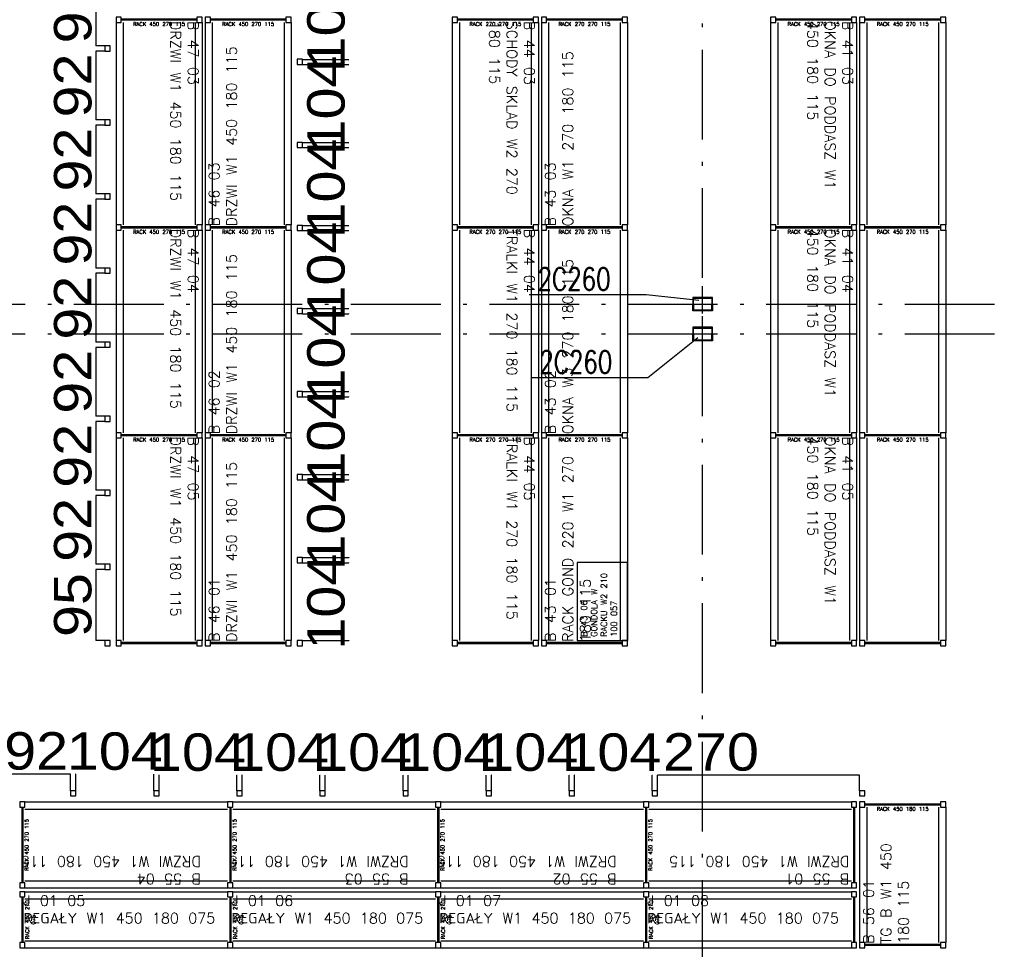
# Model space of a CAD drawing. Extents: x 153948 to 285449, y -89387 to -60195.
# Tile 40 of 100: x 255048 to 256363, y -81102 to -79859. Entities that reach past the tile are written whole.
import ezdxf

# ---------------------------------------------------------------- set-up
doc = ezdxf.new("R2010")
doc.units = 0
doc.header["$LTSCALE"] = 100
doc.header["$MEASUREMENT"] = 0
doc.header["$PDMODE"] = 1
doc.linetypes.add('ACAD_ISO10W100', pattern=[18.5, 12, -3, 0.5, -3])
doc.layers.get('0').update_dxf_attribs({"linetype": 'CONTINUOUS'})
doc.layers.get('DEFPOINTS').update_dxf_attribs({"linetype": 'CONTINUOUS'})
for name, color, linetype in [('1', 2, 'CONTINUOUS'), ('G DRZWI 220', 5, 'CONTINUOUS'), ('K-STA', 2, 'CONTINUOUS'), ('OSIE', 8, 'ACAD_ISO10W100'), ('R450', 1, 'CONTINUOUS'), ('RS Minimasa VBA', 7, 'CONTINUOUS'), ('RS REGAŁY', 7, 'CONTINUOUS'), ('TEXT', 11, 'CONTINUOUS')]:
    doc.layers.add(name, color=color, linetype=linetype)
doc.styles.add('arial', font='arial.ttf', dxfattribs={"width": 1.1})
doc.styles.get("Standard").update_dxf_attribs({"font": 'txt.shx'})
doc.styles.add('TXT3', font='SIMPLEX.SHX', dxfattribs={"width": 0.75, "height": 40})
doc.dimstyles.new('srodek', dxfattribs={"dimscale": 100, "dimtxt": 0.5, "dimasz": 0.002, "dimexe": 0, "dimexo": 0, "dimgap": 0.05, "dimtad": 1, "dimjust": 2, "dimrnd": 0.5, "dimzin": 12, "dimtxsty": 'arial', "dimblk": 'ARCHTICK', "dimcen": 0.002, "dimclrt": 7, "dimazin": 0, "dimtfac": 1, "dimtix": 1, "dimtofl": 0, "dimtmove": 2, "dimatfit": 3, "dimldrblk": 'DOT', "dimfxl": 1, "dimtolj": 1, "dimtzin": 0, "dimarcsym": 0})

# ---------------------------------------------------------------- blocks, each defined once
blk = doc.blocks.new('SC260X2')
at = {"layer": '1'}
for points in [[(-13, 9), (-13, 0), (-12.4, 0), (-12.1, 7, -0.401015), (-11.1, 7.9), (11.1, 7.9, -0.401015), (12.1, 7), (12.4, 0), (13, 0), (13, 9)], [(-13, -9), (-13, 0), (-12.4, 0), (-12.1, -7, 0.401015), (-11.1, -7.9), (11.1, -7.9, 0.401015), (12.1, -7), (12.4, 0), (13, 0), (13, -9)]]:
    blk.add_lwpolyline(points, format="xyb", close=True, dxfattribs=at)
blk = doc.blocks.new('_ARCHTICK')
at = {"color": 0, "linetype": 'ByBlock', "const_width": 0.15}
blk.add_lwpolyline([(-0.5, -0.5), (0.5, 0.5)], dxfattribs=at)
blk = doc.blocks.new('*D784')
at = {"layer": 'DEFPOINTS', "color": 0, "transparency": 16777216}
for p in [(255900.1, -80869.1), (255900.1, -80890.1), (256170.1, -80890.1)]:
    blk.add_point(p, dxfattribs=at)
at = {"layer": 'R450', "color": 0, "lineweight": -2, "transparency": 16777216}
for p, q in [((255900.1, -80890.1), (255900.1, -80869.1)), ((256170.1, -80869.1), (255900.1, -80869.1)), ((256170.1, -80890.1), (256170.1, -80869.1))]:
    blk.add_line(p, q, dxfattribs=at)
at = {"layer": 'R450', "color": 0, "lineweight": -2, "transparency": 16777216, "xscale": 0.2, "yscale": 0.2, "zscale": 0.2, "rotation": 180}
blk.add_blockref('_ARCHTICK', (255900.1, -80869.1), dxfattribs=at)
at = {"layer": 'R450', "color": 0, "lineweight": -2, "transparency": 16777216, "xscale": 0.2, "yscale": 0.2, "zscale": 0.2}
blk.add_blockref('_ARCHTICK', (256170.1, -80869.1), dxfattribs=at)
at = {"layer": 'R450', "color": 7, "transparency": 16777216, "insert": (255971.5, -80838.6), "char_height": 50, "attachment_point": 5, "style": 'arial'}
blk.add_mtext('\\A1;270', dxfattribs=at)
blk = doc.blocks.new('_Dot')
at = {"color": 0, "linetype": 'ByBlock', "lineweight": -2}
blk.add_line((-0.5, 0), (-1, 0), dxfattribs=at)
at = {"color": 0, "linetype": 'ByBlock', "const_width": 0.5}
blk.add_lwpolyline([(-0.25, 0, 1), (0.25, 0, 1)], format="xyb", close=True, dxfattribs=at)
blk = doc.blocks.new('*D785')
at = {"layer": 'DEFPOINTS', "color": 0, "transparency": 16777216}
for p in [(255893.1, -80869.4), (255789.1, -80890.1), (255893.1, -80890.1)]:
    blk.add_point(p, dxfattribs=at)
at = {"layer": 'R450', "color": 0, "lineweight": -2, "transparency": 16777216}
for p, q in [((255789.1, -80869.4), (255788.9, -80869.4)), ((255789.1, -80890.1), (255789.1, -80869.4)), ((255893.1, -80890.1), (255893.1, -80869.4)), ((255893.1, -80869.4), (255893.3, -80869.4))]:
    blk.add_line(p, q, dxfattribs=at)
at = {"layer": 'R450', "color": 0, "lineweight": -2, "transparency": 16777216, "xscale": 0.2, "yscale": 0.2, "zscale": 0.2}
blk.add_blockref('_ARCHTICK', (255789.1, -80869.4), dxfattribs=at)
at = {"layer": 'R450', "color": 0, "lineweight": -2, "transparency": 16777216, "xscale": 0.2, "yscale": 0.2, "zscale": 0.2, "rotation": 180}
blk.add_blockref('_ARCHTICK', (255893.1, -80869.4), dxfattribs=at)
at = {"layer": 'R450', "color": 7, "transparency": 16777216, "insert": (255841.1, -80838.9), "char_height": 50, "attachment_point": 5, "style": 'arial'}
blk.add_mtext('\\A1;104', dxfattribs=at)
blk = doc.blocks.new('*D786')
at = {"layer": 'DEFPOINTS', "color": 0, "transparency": 16777216}
for p in [(255678.1, -80869.4), (255678.1, -80890.1), (255782.1, -80890.1)]:
    blk.add_point(p, dxfattribs=at)
at = {"layer": 'R450', "color": 0, "lineweight": -2, "transparency": 16777216}
for p, q in [((255678.1, -80869.4), (255677.9, -80869.4)), ((255678.1, -80890.1), (255678.1, -80869.4)), ((255782.1, -80890.1), (255782.1, -80869.4)), ((255782.1, -80869.4), (255782.3, -80869.4))]:
    blk.add_line(p, q, dxfattribs=at)
at = {"layer": 'R450', "color": 0, "lineweight": -2, "transparency": 16777216, "xscale": 0.2, "yscale": 0.2, "zscale": 0.2}
blk.add_blockref('_ARCHTICK', (255678.1, -80869.4), dxfattribs=at)
at = {"layer": 'R450', "color": 0, "lineweight": -2, "transparency": 16777216, "xscale": 0.2, "yscale": 0.2, "zscale": 0.2, "rotation": 180}
blk.add_blockref('_ARCHTICK', (255782.1, -80869.4), dxfattribs=at)
at = {"layer": 'R450', "color": 7, "transparency": 16777216, "insert": (255730.1, -80838.9), "char_height": 50, "attachment_point": 5, "style": 'arial'}
blk.add_mtext('\\A1;104', dxfattribs=at)
blk = doc.blocks.new('*D787')
at = {"layer": 'DEFPOINTS', "color": 0, "transparency": 16777216}
for p in [(255567.1, -80869.4), (255567.1, -80890.1), (255671.1, -80890.1)]:
    blk.add_point(p, dxfattribs=at)
at = {"layer": 'R450', "color": 0, "lineweight": -2, "transparency": 16777216}
for p, q in [((255567.1, -80869.4), (255566.9, -80869.4)), ((255567.1, -80890.1), (255567.1, -80869.4)), ((255671.1, -80890.1), (255671.1, -80869.4)), ((255671.1, -80869.4), (255671.3, -80869.4))]:
    blk.add_line(p, q, dxfattribs=at)
at = {"layer": 'R450', "color": 0, "lineweight": -2, "transparency": 16777216, "xscale": 0.2, "yscale": 0.2, "zscale": 0.2}
blk.add_blockref('_ARCHTICK', (255567.1, -80869.4), dxfattribs=at)
at = {"layer": 'R450', "color": 0, "lineweight": -2, "transparency": 16777216, "xscale": 0.2, "yscale": 0.2, "zscale": 0.2, "rotation": 180}
blk.add_blockref('_ARCHTICK', (255671.1, -80869.4), dxfattribs=at)
at = {"layer": 'R450', "color": 7, "transparency": 16777216, "insert": (255619.1, -80838.9), "char_height": 50, "attachment_point": 5, "style": 'arial'}
blk.add_mtext('\\A1;104', dxfattribs=at)
blk = doc.blocks.new('*D788')
at = {"layer": 'DEFPOINTS', "color": 0, "transparency": 16777216}
for p in [(255456.1, -80869.4), (255456.1, -80890.1), (255560.1, -80890.1)]:
    blk.add_point(p, dxfattribs=at)
at = {"layer": 'R450', "color": 0, "lineweight": -2, "transparency": 16777216}
for p, q in [((255456.1, -80869.4), (255455.9, -80869.4)), ((255456.1, -80890.1), (255456.1, -80869.4)), ((255560.1, -80890.1), (255560.1, -80869.4)), ((255560.1, -80869.4), (255560.3, -80869.4))]:
    blk.add_line(p, q, dxfattribs=at)
at = {"layer": 'R450', "color": 0, "lineweight": -2, "transparency": 16777216, "xscale": 0.2, "yscale": 0.2, "zscale": 0.2}
blk.add_blockref('_ARCHTICK', (255456.1, -80869.4), dxfattribs=at)
at = {"layer": 'R450', "color": 0, "lineweight": -2, "transparency": 16777216, "xscale": 0.2, "yscale": 0.2, "zscale": 0.2, "rotation": 180}
blk.add_blockref('_ARCHTICK', (255560.1, -80869.4), dxfattribs=at)
at = {"layer": 'R450', "color": 7, "transparency": 16777216, "insert": (255508.1, -80838.9), "char_height": 50, "attachment_point": 5, "style": 'arial'}
blk.add_mtext('\\A1;104', dxfattribs=at)
blk = doc.blocks.new('*D789')
at = {"layer": 'DEFPOINTS', "color": 0, "transparency": 16777216}
for p in [(255122.9, -80868), (255122.9, -80890.1), (255227.1, -80890.1)]:
    blk.add_point(p, dxfattribs=at)
at = {"layer": 'R450', "color": 0, "lineweight": -2, "transparency": 16777216}
for p, q in [((255122.9, -80868), (255122.7, -80868)), ((255122.9, -80890.1), (255122.9, -80868)), ((255227.1, -80890.1), (255227.1, -80868)), ((255227.1, -80868), (255227.3, -80868))]:
    blk.add_line(p, q, dxfattribs=at)
at = {"layer": 'R450', "color": 0, "lineweight": -2, "transparency": 16777216, "xscale": 0.2, "yscale": 0.2, "zscale": 0.2}
blk.add_blockref('_ARCHTICK', (255122.9, -80868), dxfattribs=at)
at = {"layer": 'R450', "color": 0, "lineweight": -2, "transparency": 16777216, "xscale": 0.2, "yscale": 0.2, "zscale": 0.2, "rotation": 180}
blk.add_blockref('_ARCHTICK', (255227.1, -80868), dxfattribs=at)
at = {"layer": 'R450', "color": 7, "transparency": 16777216, "insert": (255175, -80837.5), "char_height": 50, "attachment_point": 5, "style": 'arial'}
blk.add_mtext('\\A1;104', dxfattribs=at)
blk = doc.blocks.new('*D790')
at = {"layer": 'DEFPOINTS', "color": 0, "transparency": 16777216}
for p in [(255345.1, -80869.4), (255345.1, -80890.1), (255449.1, -80890.1)]:
    blk.add_point(p, dxfattribs=at)
at = {"layer": 'R450', "color": 0, "lineweight": -2, "transparency": 16777216}
for p, q in [((255345.1, -80869.4), (255344.9, -80869.4)), ((255345.1, -80890.1), (255345.1, -80869.4)), ((255449.1, -80890.1), (255449.1, -80869.4)), ((255449.1, -80869.4), (255449.3, -80869.4))]:
    blk.add_line(p, q, dxfattribs=at)
at = {"layer": 'R450', "color": 0, "lineweight": -2, "transparency": 16777216, "xscale": 0.2, "yscale": 0.2, "zscale": 0.2}
blk.add_blockref('_ARCHTICK', (255345.1, -80869.4), dxfattribs=at)
at = {"layer": 'R450', "color": 0, "lineweight": -2, "transparency": 16777216, "xscale": 0.2, "yscale": 0.2, "zscale": 0.2, "rotation": 180}
blk.add_blockref('_ARCHTICK', (255449.1, -80869.4), dxfattribs=at)
at = {"layer": 'R450', "color": 7, "transparency": 16777216, "insert": (255397.1, -80838.9), "char_height": 50, "attachment_point": 5, "style": 'arial'}
blk.add_mtext('\\A1;104', dxfattribs=at)
blk = doc.blocks.new('*D791')
at = {"layer": 'DEFPOINTS', "color": 0, "transparency": 16777216}
for p in [(255234.1, -80869.4), (255234.1, -80890.1), (255338.1, -80890.1)]:
    blk.add_point(p, dxfattribs=at)
at = {"layer": 'R450', "color": 0, "lineweight": -2, "transparency": 16777216}
for p, q in [((255234.1, -80869.4), (255233.9, -80869.4)), ((255234.1, -80890.1), (255234.1, -80869.4)), ((255338.1, -80890.1), (255338.1, -80869.4)), ((255338.1, -80869.4), (255338.3, -80869.4))]:
    blk.add_line(p, q, dxfattribs=at)
at = {"layer": 'R450', "color": 0, "lineweight": -2, "transparency": 16777216, "xscale": 0.2, "yscale": 0.2, "zscale": 0.2}
blk.add_blockref('_ARCHTICK', (255234.1, -80869.4), dxfattribs=at)
at = {"layer": 'R450', "color": 0, "lineweight": -2, "transparency": 16777216, "xscale": 0.2, "yscale": 0.2, "zscale": 0.2, "rotation": 180}
blk.add_blockref('_ARCHTICK', (255338.1, -80869.4), dxfattribs=at)
at = {"layer": 'R450', "color": 7, "transparency": 16777216, "insert": (255286.1, -80838.9), "char_height": 50, "attachment_point": 5, "style": 'arial'}
blk.add_mtext('\\A1;104', dxfattribs=at)
blk = doc.blocks.new('*D792')
at = {"layer": 'DEFPOINTS', "color": 0, "transparency": 16777216}
for p in [(255023.9, -80867.8), (255023.9, -80890.1), (255115.9, -80890.1)]:
    blk.add_point(p, dxfattribs=at)
at = {"layer": 'R450', "color": 0, "lineweight": -2, "transparency": 16777216}
for p, q in [((255023.9, -80890.1), (255023.9, -80867.8)), ((255115.9, -80867.8), (255023.9, -80867.8)), ((255115.9, -80890.1), (255115.9, -80867.8))]:
    blk.add_line(p, q, dxfattribs=at)
at = {"layer": 'R450', "color": 0, "lineweight": -2, "transparency": 16777216, "xscale": 0.2, "yscale": 0.2, "zscale": 0.2, "rotation": 180}
blk.add_blockref('_ARCHTICK', (255023.9, -80867.8), dxfattribs=at)
at = {"layer": 'R450', "color": 0, "lineweight": -2, "transparency": 16777216, "xscale": 0.2, "yscale": 0.2, "zscale": 0.2}
blk.add_blockref('_ARCHTICK', (255115.9, -80867.8), dxfattribs=at)
at = {"layer": 'R450', "color": 7, "transparency": 16777216, "insert": (255069.9, -80837.2), "char_height": 50, "attachment_point": 5, "style": 'arial'}
blk.add_mtext('\\A1;92', dxfattribs=at)
blk = doc.blocks.new('*D796')
at = {"layer": 'DEFPOINTS', "color": 0, "transparency": 16777216}
for p in [(255161.7, -80594.4), (255149.7, -80689.4), (255161.7, -80689.4)]:
    blk.add_point(p, dxfattribs=at)
at = {"layer": 'R450', "color": 0, "lineweight": -2, "transparency": 16777216}
for p, q in [((255161.7, -80594.4), (255149.7, -80594.4)), ((255149.7, -80594.4), (255149.7, -80689.4)), ((255161.7, -80689.4), (255149.7, -80689.4))]:
    blk.add_line(p, q, dxfattribs=at)
at = {"layer": 'R450', "color": 0, "lineweight": -2, "transparency": 16777216, "xscale": 0.2, "yscale": 0.2, "zscale": 0.2}
for p, rotation in [((255149.7, -80594.4), 90), ((255149.7, -80689.4), 270)]:
    blk.add_blockref('_ARCHTICK', p, dxfattribs=dict(at, rotation=rotation))
at = {"layer": 'R450', "color": 7, "transparency": 16777216, "insert": (255119.1, -80641.9), "char_height": 50, "attachment_point": 5, "rotation": 90, "style": 'arial'}
blk.add_mtext('\\A1;95', dxfattribs=at)
blk = doc.blocks.new('*D720')
at = {"layer": 'DEFPOINTS', "color": 0, "transparency": 16777216}
for p in [(255161.7, -80495.4), (255149.7, -80587.4), (255161.7, -80587.4)]:
    blk.add_point(p, dxfattribs=at)
at = {"layer": 'R450', "color": 0, "lineweight": -2, "transparency": 16777216}
for p, q in [((255161.7, -80495.4), (255149.7, -80495.4)), ((255149.7, -80495.4), (255149.7, -80587.4)), ((255161.7, -80587.4), (255149.7, -80587.4))]:
    blk.add_line(p, q, dxfattribs=at)
at = {"layer": 'R450', "color": 0, "lineweight": -2, "transparency": 16777216, "xscale": 0.2, "yscale": 0.2, "zscale": 0.2}
for p, rotation in [((255149.7, -80495.4), 90), ((255149.7, -80587.4), 270)]:
    blk.add_blockref('_ARCHTICK', p, dxfattribs=dict(at, rotation=rotation))
at = {"layer": 'R450', "color": 7, "transparency": 16777216, "insert": (255119.1, -80541.4), "char_height": 50, "attachment_point": 5, "rotation": 90, "style": 'arial'}
blk.add_mtext('\\A1;92', dxfattribs=at)
blk = doc.blocks.new('*D721')
at = {"layer": 'DEFPOINTS', "color": 0, "transparency": 16777216}
for p in [(255161.7, -80396.4), (255149.7, -80488.4), (255161.7, -80488.4)]:
    blk.add_point(p, dxfattribs=at)
at = {"layer": 'R450', "color": 0, "lineweight": -2, "transparency": 16777216}
for p, q in [((255161.7, -80396.4), (255149.7, -80396.4)), ((255149.7, -80396.4), (255149.7, -80488.4)), ((255161.7, -80488.4), (255149.7, -80488.4))]:
    blk.add_line(p, q, dxfattribs=at)
at = {"layer": 'R450', "color": 0, "lineweight": -2, "transparency": 16777216, "xscale": 0.2, "yscale": 0.2, "zscale": 0.2}
for p, rotation in [((255149.7, -80396.4), 90), ((255149.7, -80488.4), 270)]:
    blk.add_blockref('_ARCHTICK', p, dxfattribs=dict(at, rotation=rotation))
at = {"layer": 'R450', "color": 7, "transparency": 16777216, "insert": (255119.1, -80442.4), "char_height": 50, "attachment_point": 5, "rotation": 90, "style": 'arial'}
blk.add_mtext('\\A1;92', dxfattribs=at)
blk = doc.blocks.new('*D722')
at = {"layer": 'DEFPOINTS', "color": 0, "transparency": 16777216}
for p in [(255161.7, -80297.4), (255149.7, -80389.4), (255161.7, -80389.4)]:
    blk.add_point(p, dxfattribs=at)
at = {"layer": 'R450', "color": 0, "lineweight": -2, "transparency": 16777216}
for p, q in [((255161.7, -80297.4), (255149.7, -80297.4)), ((255149.7, -80297.4), (255149.7, -80389.4)), ((255161.7, -80389.4), (255149.7, -80389.4))]:
    blk.add_line(p, q, dxfattribs=at)
at = {"layer": 'R450', "color": 0, "lineweight": -2, "transparency": 16777216, "xscale": 0.2, "yscale": 0.2, "zscale": 0.2}
for p, rotation in [((255149.7, -80297.4), 90), ((255149.7, -80389.4), 270)]:
    blk.add_blockref('_ARCHTICK', p, dxfattribs=dict(at, rotation=rotation))
at = {"layer": 'R450', "color": 7, "transparency": 16777216, "insert": (255119.1, -80343.4), "char_height": 50, "attachment_point": 5, "rotation": 90, "style": 'arial'}
blk.add_mtext('\\A1;92', dxfattribs=at)
blk = doc.blocks.new('*D723')
at = {"layer": 'DEFPOINTS', "color": 0, "transparency": 16777216}
for p in [(255161.7, -80198.4), (255149.7, -80290.4), (255161.7, -80290.4)]:
    blk.add_point(p, dxfattribs=at)
at = {"layer": 'R450', "color": 0, "lineweight": -2, "transparency": 16777216}
for p, q in [((255161.7, -80198.4), (255149.7, -80198.4)), ((255149.7, -80198.4), (255149.7, -80290.4)), ((255161.7, -80290.4), (255149.7, -80290.4))]:
    blk.add_line(p, q, dxfattribs=at)
at = {"layer": 'R450', "color": 0, "lineweight": -2, "transparency": 16777216, "xscale": 0.2, "yscale": 0.2, "zscale": 0.2}
for p, rotation in [((255149.7, -80198.4), 90), ((255149.7, -80290.4), 270)]:
    blk.add_blockref('_ARCHTICK', p, dxfattribs=dict(at, rotation=rotation))
at = {"layer": 'R450', "color": 7, "transparency": 16777216, "insert": (255119.1, -80244.4), "char_height": 50, "attachment_point": 5, "rotation": 90, "style": 'arial'}
blk.add_mtext('\\A1;92', dxfattribs=at)
blk = doc.blocks.new('*D724')
at = {"layer": 'DEFPOINTS', "color": 0, "transparency": 16777216}
for p in [(255161.7, -80099.4), (255149.7, -80191.4), (255161.7, -80191.4)]:
    blk.add_point(p, dxfattribs=at)
at = {"layer": 'R450', "color": 0, "lineweight": -2, "transparency": 16777216}
for p, q in [((255161.7, -80099.4), (255149.7, -80099.4)), ((255149.7, -80099.4), (255149.7, -80191.4)), ((255161.7, -80191.4), (255149.7, -80191.4))]:
    blk.add_line(p, q, dxfattribs=at)
at = {"layer": 'R450', "color": 0, "lineweight": -2, "transparency": 16777216, "xscale": 0.2, "yscale": 0.2, "zscale": 0.2}
for p, rotation in [((255149.7, -80099.4), 90), ((255149.7, -80191.4), 270)]:
    blk.add_blockref('_ARCHTICK', p, dxfattribs=dict(at, rotation=rotation))
at = {"layer": 'R450', "color": 7, "transparency": 16777216, "insert": (255119.1, -80145.4), "char_height": 50, "attachment_point": 5, "rotation": 90, "style": 'arial'}
blk.add_mtext('\\A1;92', dxfattribs=at)
blk = doc.blocks.new('*D725')
at = {"layer": 'DEFPOINTS', "color": 0, "transparency": 16777216}
for p in [(255161.7, -80000.4), (255149.7, -80092.4), (255161.7, -80092.4)]:
    blk.add_point(p, dxfattribs=at)
at = {"layer": 'R450', "color": 0, "lineweight": -2, "transparency": 16777216}
for p, q in [((255161.7, -80000.4), (255149.7, -80000.4)), ((255149.7, -80000.4), (255149.7, -80092.4)), ((255161.7, -80092.4), (255149.7, -80092.4))]:
    blk.add_line(p, q, dxfattribs=at)
at = {"layer": 'R450', "color": 0, "lineweight": -2, "transparency": 16777216, "xscale": 0.2, "yscale": 0.2, "zscale": 0.2}
for p, rotation in [((255149.7, -80000.4), 90), ((255149.7, -80092.4), 270)]:
    blk.add_blockref('_ARCHTICK', p, dxfattribs=dict(at, rotation=rotation))
at = {"layer": 'R450', "color": 7, "transparency": 16777216, "insert": (255119.1, -80046.4), "char_height": 50, "attachment_point": 5, "rotation": 90, "style": 'arial'}
blk.add_mtext('\\A1;92', dxfattribs=at)
blk = doc.blocks.new('*D726')
at = {"layer": 'DEFPOINTS', "color": 0, "transparency": 16777216}
for p in [(255161.7, -79901.4), (255149.7, -79993.4), (255161.7, -79993.4)]:
    blk.add_point(p, dxfattribs=at)
at = {"layer": 'R450', "color": 0, "lineweight": -2, "transparency": 16777216}
for p, q in [((255161.7, -79901.4), (255149.7, -79901.4)), ((255149.7, -79901.4), (255149.7, -79993.4)), ((255161.7, -79993.4), (255149.7, -79993.4))]:
    blk.add_line(p, q, dxfattribs=at)
at = {"layer": 'R450', "color": 0, "lineweight": -2, "transparency": 16777216, "xscale": 0.2, "yscale": 0.2, "zscale": 0.2}
for p, rotation in [((255149.7, -79901.4), 90), ((255149.7, -79993.4), 270)]:
    blk.add_blockref('_ARCHTICK', p, dxfattribs=dict(at, rotation=rotation))
at = {"layer": 'R450', "color": 7, "transparency": 16777216, "insert": (255119.1, -79947.4), "char_height": 50, "attachment_point": 5, "rotation": 90, "style": 'arial'}
blk.add_mtext('\\A1;92', dxfattribs=at)
blk = doc.blocks.new('*D727')
at = {"layer": 'DEFPOINTS', "color": 0, "transparency": 16777216}
for p in [(255161.7, -79802.4), (255149.7, -79894.4), (255161.7, -79894.4)]:
    blk.add_point(p, dxfattribs=at)
at = {"layer": 'R450', "color": 0, "lineweight": -2, "transparency": 16777216}
for p, q in [((255161.7, -79802.4), (255149.7, -79802.4)), ((255149.7, -79802.4), (255149.7, -79894.4)), ((255161.7, -79894.4), (255149.7, -79894.4))]:
    blk.add_line(p, q, dxfattribs=at)
at = {"layer": 'R450', "color": 0, "lineweight": -2, "transparency": 16777216, "xscale": 0.2, "yscale": 0.2, "zscale": 0.2}
for p, rotation in [((255149.7, -79802.4), 90), ((255149.7, -79894.4), 270)]:
    blk.add_blockref('_ARCHTICK', p, dxfattribs=dict(at, rotation=rotation))
at = {"layer": 'R450', "color": 7, "transparency": 16777216, "insert": (255119.1, -79848.4), "char_height": 50, "attachment_point": 5, "rotation": 90, "style": 'arial'}
blk.add_mtext('\\A1;92', dxfattribs=at)
blk = doc.blocks.new('*D735')
at = {"layer": 'DEFPOINTS', "color": 0, "transparency": 16777216}
for p in [(255425.7, -79808.4), (255425.7, -79912.4), (255487.9, -79912.4)]:
    blk.add_point(p, dxfattribs=at)
at = {"layer": 'R450', "color": 0, "lineweight": -2, "transparency": 16777216}
for p, q in [((255425.7, -79808.4), (255487.9, -79808.4)), ((255487.9, -79808.4), (255487.9, -79808.2)), ((255425.7, -79912.4), (255487.9, -79912.4)), ((255487.9, -79912.4), (255487.9, -79912.6))]:
    blk.add_line(p, q, dxfattribs=at)
at = {"layer": 'R450', "color": 0, "lineweight": -2, "transparency": 16777216, "xscale": 0.2, "yscale": 0.2, "zscale": 0.2}
for p, rotation in [((255487.9, -79808.4), 270), ((255487.9, -79912.4), 90)]:
    blk.add_blockref('_ARCHTICK', p, dxfattribs=dict(at, rotation=rotation))
at = {"layer": 'R450', "color": 7, "transparency": 16777216, "insert": (255457.4, -79860.4), "char_height": 50, "attachment_point": 5, "rotation": 90, "style": 'arial'}
blk.add_mtext('\\A1;104', dxfattribs=at)
blk = doc.blocks.new('*D736')
at = {"layer": 'DEFPOINTS', "color": 0, "transparency": 16777216}
for p in [(255425.7, -79919.4), (255425.7, -80023.4), (255487.9, -80023.4)]:
    blk.add_point(p, dxfattribs=at)
at = {"layer": 'R450', "color": 0, "lineweight": -2, "transparency": 16777216}
for p, q in [((255425.7, -79919.4), (255487.9, -79919.4)), ((255487.9, -79919.4), (255487.9, -79919.2)), ((255425.7, -80023.4), (255487.9, -80023.4)), ((255487.9, -80023.4), (255487.9, -80023.6))]:
    blk.add_line(p, q, dxfattribs=at)
at = {"layer": 'R450', "color": 0, "lineweight": -2, "transparency": 16777216, "xscale": 0.2, "yscale": 0.2, "zscale": 0.2}
for p, rotation in [((255487.9, -79919.4), 270), ((255487.9, -80023.4), 90)]:
    blk.add_blockref('_ARCHTICK', p, dxfattribs=dict(at, rotation=rotation))
at = {"layer": 'R450', "color": 7, "transparency": 16777216, "insert": (255457.4, -79971.4), "char_height": 50, "attachment_point": 5, "rotation": 90, "style": 'arial'}
blk.add_mtext('\\A1;104', dxfattribs=at)
blk = doc.blocks.new('*D737')
at = {"layer": 'DEFPOINTS', "color": 0, "transparency": 16777216}
for p in [(255425.7, -80030.4), (255425.7, -80134.4), (255487.9, -80134.4)]:
    blk.add_point(p, dxfattribs=at)
at = {"layer": 'R450', "color": 0, "lineweight": -2, "transparency": 16777216}
for p, q in [((255425.7, -80030.4), (255487.9, -80030.4)), ((255487.9, -80030.4), (255487.9, -80030.2)), ((255425.7, -80134.4), (255487.9, -80134.4)), ((255487.9, -80134.4), (255487.9, -80134.6))]:
    blk.add_line(p, q, dxfattribs=at)
at = {"layer": 'R450', "color": 0, "lineweight": -2, "transparency": 16777216, "xscale": 0.2, "yscale": 0.2, "zscale": 0.2}
for p, rotation in [((255487.9, -80030.4), 270), ((255487.9, -80134.4), 90)]:
    blk.add_blockref('_ARCHTICK', p, dxfattribs=dict(at, rotation=rotation))
at = {"layer": 'R450', "color": 7, "transparency": 16777216, "insert": (255457.4, -80082.4), "char_height": 50, "attachment_point": 5, "rotation": 90, "style": 'arial'}
blk.add_mtext('\\A1;104', dxfattribs=at)
blk = doc.blocks.new('*D738')
at = {"layer": 'DEFPOINTS', "color": 0, "transparency": 16777216}
for p in [(255425.7, -80141.4), (255425.7, -80245.4), (255487.9, -80245.4)]:
    blk.add_point(p, dxfattribs=at)
at = {"layer": 'R450', "color": 0, "lineweight": -2, "transparency": 16777216}
for p, q in [((255425.7, -80141.4), (255487.9, -80141.4)), ((255487.9, -80141.4), (255487.9, -80141.2)), ((255425.7, -80245.4), (255487.9, -80245.4)), ((255487.9, -80245.4), (255487.9, -80245.6))]:
    blk.add_line(p, q, dxfattribs=at)
at = {"layer": 'R450', "color": 0, "lineweight": -2, "transparency": 16777216, "xscale": 0.2, "yscale": 0.2, "zscale": 0.2}
for p, rotation in [((255487.9, -80141.4), 270), ((255487.9, -80245.4), 90)]:
    blk.add_blockref('_ARCHTICK', p, dxfattribs=dict(at, rotation=rotation))
at = {"layer": 'R450', "color": 7, "transparency": 16777216, "insert": (255457.4, -80193.4), "char_height": 50, "attachment_point": 5, "rotation": 90, "style": 'arial'}
blk.add_mtext('\\A1;104', dxfattribs=at)
blk = doc.blocks.new('*D739')
at = {"layer": 'DEFPOINTS', "color": 0, "transparency": 16777216}
for p in [(255425.7, -80252.4), (255425.7, -80356.4), (255487.9, -80356.4)]:
    blk.add_point(p, dxfattribs=at)
at = {"layer": 'R450', "color": 0, "lineweight": -2, "transparency": 16777216}
for p, q in [((255425.7, -80252.4), (255487.9, -80252.4)), ((255487.9, -80252.4), (255487.9, -80252.2)), ((255425.7, -80356.4), (255487.9, -80356.4)), ((255487.9, -80356.4), (255487.9, -80356.6))]:
    blk.add_line(p, q, dxfattribs=at)
at = {"layer": 'R450', "color": 0, "lineweight": -2, "transparency": 16777216, "xscale": 0.2, "yscale": 0.2, "zscale": 0.2}
for p, rotation in [((255487.9, -80252.4), 270), ((255487.9, -80356.4), 90)]:
    blk.add_blockref('_ARCHTICK', p, dxfattribs=dict(at, rotation=rotation))
at = {"layer": 'R450', "color": 7, "transparency": 16777216, "insert": (255457.4, -80304.4), "char_height": 50, "attachment_point": 5, "rotation": 90, "style": 'arial'}
blk.add_mtext('\\A1;104', dxfattribs=at)
blk = doc.blocks.new('*D740')
at = {"layer": 'DEFPOINTS', "color": 0, "transparency": 16777216}
for p in [(255425.7, -80363.4), (255425.7, -80467.4), (255487.9, -80467.4)]:
    blk.add_point(p, dxfattribs=at)
at = {"layer": 'R450', "color": 0, "lineweight": -2, "transparency": 16777216}
for p, q in [((255425.7, -80363.4), (255487.9, -80363.4)), ((255487.9, -80363.4), (255487.9, -80363.2)), ((255425.7, -80467.4), (255487.9, -80467.4)), ((255487.9, -80467.4), (255487.9, -80467.6))]:
    blk.add_line(p, q, dxfattribs=at)
at = {"layer": 'R450', "color": 0, "lineweight": -2, "transparency": 16777216, "xscale": 0.2, "yscale": 0.2, "zscale": 0.2}
for p, rotation in [((255487.9, -80363.4), 270), ((255487.9, -80467.4), 90)]:
    blk.add_blockref('_ARCHTICK', p, dxfattribs=dict(at, rotation=rotation))
at = {"layer": 'R450', "color": 7, "transparency": 16777216, "insert": (255457.4, -80415.4), "char_height": 50, "attachment_point": 5, "rotation": 90, "style": 'arial'}
blk.add_mtext('\\A1;104', dxfattribs=at)
blk = doc.blocks.new('*D741')
at = {"layer": 'DEFPOINTS', "color": 0, "transparency": 16777216}
for p in [(255425.7, -80474.4), (255425.7, -80578.4), (255487.9, -80578.4)]:
    blk.add_point(p, dxfattribs=at)
at = {"layer": 'R450', "color": 0, "lineweight": -2, "transparency": 16777216}
for p, q in [((255425.7, -80474.4), (255487.9, -80474.4)), ((255487.9, -80474.4), (255487.9, -80474.2)), ((255425.7, -80578.4), (255487.9, -80578.4)), ((255487.9, -80578.4), (255487.9, -80578.6))]:
    blk.add_line(p, q, dxfattribs=at)
at = {"layer": 'R450', "color": 0, "lineweight": -2, "transparency": 16777216, "xscale": 0.2, "yscale": 0.2, "zscale": 0.2}
for p, rotation in [((255487.9, -80474.4), 270), ((255487.9, -80578.4), 90)]:
    blk.add_blockref('_ARCHTICK', p, dxfattribs=dict(at, rotation=rotation))
at = {"layer": 'R450', "color": 7, "transparency": 16777216, "insert": (255457.4, -80526.4), "char_height": 50, "attachment_point": 5, "rotation": 90, "style": 'arial'}
blk.add_mtext('\\A1;104', dxfattribs=at)
blk = doc.blocks.new('*D742')
at = {"layer": 'DEFPOINTS', "color": 0, "transparency": 16777216}
for p in [(255425.7, -80585.4), (255425.7, -80689.4), (255487.9, -80689.4)]:
    blk.add_point(p, dxfattribs=at)
at = {"layer": 'R450', "color": 0, "lineweight": -2, "transparency": 16777216}
for p, q in [((255425.7, -80585.4), (255487.9, -80585.4)), ((255487.9, -80585.4), (255487.9, -80585.2)), ((255425.7, -80689.4), (255487.9, -80689.4)), ((255487.9, -80689.4), (255487.9, -80689.6))]:
    blk.add_line(p, q, dxfattribs=at)
at = {"layer": 'R450', "color": 0, "lineweight": -2, "transparency": 16777216, "xscale": 0.2, "yscale": 0.2, "zscale": 0.2}
for p, rotation in [((255487.9, -80585.4), 270), ((255487.9, -80689.4), 90)]:
    blk.add_blockref('_ARCHTICK', p, dxfattribs=dict(at, rotation=rotation))
at = {"layer": 'R450', "color": 7, "transparency": 16777216, "insert": (255457.4, -80637.4), "char_height": 50, "attachment_point": 5, "rotation": 90, "style": 'arial'}
blk.add_mtext('\\A1;104', dxfattribs=at)
blk = doc.blocks.new('RACK 450 270 115')
at = {"color": 1}
for p, q in [((2.75, 108), (2.75, 7)), ((4.25, 108), (4.25, 7)), ((7, 115), (277.8, 115)), ((7, 105.5), (277.8, 105.5)), ((7, 9.5), (277.8, 9.5)), ((7, 0), (277.8, 0))]:
    blk.add_line(p, q, dxfattribs=at)
for points in [[(0, 108), (7, 108), (7, 115), (0, 115)], [(0, 0), (7, 0), (7, 7), (0, 7)]]:
    blk.add_lwpolyline(points, close=True, dxfattribs=at)
at = {"color": 1, "insert": (9.25, 57.5), "char_height": 5, "width": 101, "attachment_point": 5, "rotation": 90}
blk.add_mtext('RACK 450 270 115', dxfattribs=at)
blk = doc.blocks.new('NOGA RACK 450 007 115')
at = {"color": 1}
for p, q in [((2.75, 108), (2.75, 7)), ((4.25, 108), (4.25, 7))]:
    blk.add_line(p, q, dxfattribs=at)
for points in [[(0, 108), (7, 108), (7, 115), (0, 115)], [(0, 0), (7, 0), (7, 7), (0, 7)]]:
    blk.add_lwpolyline(points, close=True, dxfattribs=at)
blk = doc.blocks.new('RACK 270 270 115')
at = {"color": 5}
for p, q in [((2.75, 108), (2.75, 7)), ((4.25, 108), (4.25, 7)), ((7, 115), (277.8, 115)), ((7, 105.5), (277.8, 105.5)), ((7, 9.5), (277.8, 9.5)), ((7, 0), (277.8, 0))]:
    blk.add_line(p, q, dxfattribs=at)
for points in [[(0, 108), (7, 108), (7, 115), (0, 115)], [(0, 0), (7, 0), (7, 7), (0, 7)]]:
    blk.add_lwpolyline(points, close=True, dxfattribs=at)
at = {"color": 5, "insert": (9.25, 57.5), "char_height": 5, "width": 101, "attachment_point": 5, "rotation": 90}
blk.add_mtext('RACK 270 270 115', dxfattribs=at)
blk = doc.blocks.new('NOGA RACK 270 007 115')
at = {"color": 5}
for p, q in [((2.75, 108), (2.75, 7)), ((4.25, 108), (4.25, 7))]:
    blk.add_line(p, q, dxfattribs=at)
for points in [[(0, 108), (7, 108), (7, 115), (0, 115)], [(0, 0), (7, 0), (7, 7), (0, 7)]]:
    blk.add_lwpolyline(points, close=True, dxfattribs=at)
blk = doc.blocks.new('RACK 450 180 115')
at = {"color": 1}
for p, q in [((2.75, 108), (2.75, 7)), ((4.25, 108), (4.25, 7)), ((7, 115), (187.8, 115)), ((7, 105.5), (187.8, 105.5)), ((7, 9.5), (187.8, 9.5)), ((7, 0), (187.8, 0))]:
    blk.add_line(p, q, dxfattribs=at)
for points in [[(0, 108), (7, 108), (7, 115), (0, 115)], [(0, 0), (7, 0), (7, 7), (0, 7)]]:
    blk.add_lwpolyline(points, close=True, dxfattribs=at)
at = {"color": 1, "insert": (9.25, 57.5), "char_height": 5, "width": 101, "attachment_point": 5, "rotation": 90}
blk.add_mtext('RACK 450 180 115', dxfattribs=at)
blk = doc.blocks.new('RACK 450 270 075')
at = {"color": 1}
for p, q in [((2.75, 68), (2.75, 7)), ((4.25, 68), (4.25, 7)), ((7, 75), (277.8, 75)), ((7, 65.5), (277.8, 65.5)), ((7, 9.5), (277.8, 9.5)), ((7, 0), (277.8, 0))]:
    blk.add_line(p, q, dxfattribs=at)
for points in [[(0, 68), (7, 68), (7, 75), (0, 75)], [(0, 0), (7, 0), (7, 7), (0, 7)]]:
    blk.add_lwpolyline(points, close=True, dxfattribs=at)
at = {"color": 1, "insert": (14.25, 37.5), "char_height": 5, "width": 61, "attachment_point": 5, "rotation": 90}
blk.add_mtext('RACK 450 270 075', dxfattribs=at)
blk = doc.blocks.new('NOGA RACK 450 007 075')
at = {"color": 1}
for p, q in [((2.8, 68), (2.8, 7)), ((4.2, 68), (4.2, 7))]:
    blk.add_line(p, q, dxfattribs=at)
for points in [[(0, 68), (7, 68), (7, 75), (0, 75)], [(0, 0), (7, 0), (7, 7), (0, 7)]]:
    blk.add_lwpolyline(points, close=True, dxfattribs=at)

msp = doc.modelspace()

# ---------------------------------------------------------------- linework, layer by layer
at = {"layer": 'G DRZWI 220'}
msp.add_lwpolyline([(255859.92, -80689.37), (255859.92, -80584.97), (255792.92, -80584.97), (255792.92, -80689.37)], close=True, dxfattribs=at)
at = {"layer": 'OSIE', "ltscale": 0.1}
for p, q in [((255960.4, -86679.55), (255960.4, -73374.65)), ((247720.4, -80239.55), (263229.19, -80239.55)), ((247720.4, -80279.55), (263229.19, -80279.55))]:
    msp.add_line(p, q, dxfattribs=at)
at = {"layer": 'OSIE', "ltscale": 0.5}
for p, q in [((255960.4, -80252.33), (255960.4, -80215.71)), ((255960.4, -80252.33), (255960.4, -80215.71)), ((255960.4, -80292.33), (255960.4, -80255.71)), ((255960.4, -80292.33), (255960.4, -80255.71))]:
    msp.add_line(p, q, dxfattribs=at)
at = {"layer": 'R450'}
for points in [[(255168.68, -79894.37), (255161.68, -79894.37), (255161.68, -79901.37), (255168.68, -79901.37)], [(255425.68, -79912.37), (255418.68, -79912.37), (255418.68, -79919.37), (255425.68, -79919.37)], [(255168.68, -79993.37), (255161.68, -79993.37), (255161.68, -80000.37), (255168.68, -80000.37)], [(255425.68, -80023.37), (255418.68, -80023.37), (255418.68, -80030.37), (255425.68, -80030.37)], [(255168.68, -80092.37), (255161.68, -80092.37), (255161.68, -80099.37), (255168.68, -80099.37)], [(255425.68, -80134.37), (255418.68, -80134.37), (255418.68, -80141.37), (255425.68, -80141.37)], [(255168.68, -80191.37), (255161.68, -80191.37), (255161.68, -80198.37), (255168.68, -80198.37)], [(255425.68, -80245.37), (255418.68, -80245.37), (255418.68, -80252.37), (255425.68, -80252.37)], [(255168.68, -80290.37), (255161.68, -80290.37), (255161.68, -80297.37), (255168.68, -80297.37)], [(255425.68, -80356.37), (255418.68, -80356.37), (255418.68, -80363.37), (255425.68, -80363.37)], [(255168.68, -80389.37), (255161.68, -80389.37), (255161.68, -80396.37), (255168.68, -80396.37)], [(255425.68, -80467.37), (255418.68, -80467.37), (255418.68, -80474.37), (255425.68, -80474.37)], [(255168.68, -80488.37), (255161.68, -80488.37), (255161.68, -80495.37), (255168.68, -80495.37)], [(255168.68, -80587.37), (255161.68, -80587.37), (255161.68, -80594.37), (255168.68, -80594.37)], [(255425.68, -80578.37), (255418.68, -80578.37), (255418.68, -80585.37), (255425.68, -80585.37)], [(255168.68, -80689.37), (255161.68, -80689.37), (255161.68, -80696.37), (255168.68, -80696.37)], [(255425.68, -80689.37), (255418.68, -80689.37), (255418.68, -80696.37), (255425.68, -80696.37)], [(255122.93, -80890.13), (255115.93, -80890.13), (255115.93, -80897.13), (255122.93, -80897.13)], [(255234.13, -80890.13), (255227.13, -80890.13), (255227.13, -80897.13), (255234.13, -80897.13)], [(255345.13, -80890.13), (255338.13, -80890.13), (255338.13, -80897.13), (255345.13, -80897.13)], [(255456.13, -80890.13), (255449.13, -80890.13), (255449.13, -80897.13), (255456.13, -80897.13)], [(255567.13, -80890.13), (255560.13, -80890.13), (255560.13, -80897.13), (255567.13, -80897.13)], [(255678.13, -80890.13), (255671.13, -80890.13), (255671.13, -80897.13), (255678.13, -80897.13)], [(255789.13, -80890.13), (255782.13, -80890.13), (255782.13, -80897.13), (255789.13, -80897.13)], [(255900.13, -80890.13), (255893.13, -80890.13), (255893.13, -80897.13), (255900.13, -80897.13)], [(256177.13, -80890.13), (256170.13, -80890.13), (256170.13, -80897.13), (256177.13, -80897.13)]]:
    msp.add_lwpolyline(points, close=True, dxfattribs=at)
at = {"layer": 'TEXT'}
for p, q in [((255728.54, -80226.61), (255884.73, -80226.61)), ((255884.73, -80226.61), (255955.4, -80234.55)), ((255886.99, -80337.53), (255953.86, -80284.05)), ((255730.8, -80337.53), (255886.99, -80337.53))]:
    msp.add_line(p, q, dxfattribs=at)

# ---------------------------------------------------------------- block references
at = {"layer": 'K-STA', "ltscale": 0.5}
for p in [(255960.4, -80239.55), (255960.4, -80279.55)]:
    msp.add_blockref('SC260X2', p, dxfattribs=at)
at = {"layer": 'RS REGAŁY', "rotation": 270}
for name, p in [('RACK 450 270 115', (255176.68, -79855.97)), ('RACK 450 270 115', (255295.68, -79855.97)), ('RACK 270 270 115', (255625.92, -79855.97)), ('RACK 270 270 115', (255744.92, -79855.97)), ('RACK 450 270 115', (256051.13, -79855.97)), ('RACK 450 270 115', (256170.13, -79855.97)), ('RACK 450 270 115', (255176.68, -80133.77)), ('RACK 450 270 115', (255295.68, -80133.77)), ('RACK 270 270 115', (255625.92, -80133.77)), ('RACK 270 270 115', (255744.92, -80133.77)), ('RACK 450 270 115', (256051.13, -80133.77)), ('RACK 450 270 115', (256170.13, -80133.77)), ('RACK 450 270 115', (255176.68, -80411.57)), ('RACK 450 270 115', (255295.68, -80411.57)), ('RACK 270 270 115', (255625.92, -80411.57)), ('RACK 270 270 115', (255744.92, -80411.57)), ('RACK 450 270 115', (256051.13, -80411.57)), ('RACK 450 270 115', (256170.13, -80411.57)), ('NOGA RACK 450 007 115', (255176.68, -80689.37)), ('NOGA RACK 450 007 115', (255295.68, -80689.37)), ('NOGA RACK 270 007 115', (255625.92, -80689.37)), ('NOGA RACK 270 007 115', (255744.92, -80689.37)), ('NOGA RACK 450 007 115', (256051.13, -80689.37)), ('NOGA RACK 450 007 115', (256170.13, -80689.37)), ('RACK 450 180 115', (256170.13, -80905.13)), ('NOGA RACK 450 007 115', (256170.13, -81092.93))]:
    msp.add_blockref(name, p, dxfattribs=at)
at = {"layer": 'RS REGAŁY'}
for name, p in [('RACK 450 270 115', (255047.93, -81020.13)), ('RACK 450 270 115', (255325.73, -81020.13)), ('RACK 450 270 115', (255603.53, -81020.13)), ('RACK 450 270 115', (255881.33, -81020.13)), ('NOGA RACK 450 007 115', (256159.13, -81020.13)), ('RACK 450 270 075', (255047.93, -81100.13)), ('RACK 450 270 075', (255325.73, -81100.13)), ('RACK 450 270 075', (255603.53, -81100.13)), ('RACK 450 270 075', (255881.33, -81100.13)), ('NOGA RACK 450 007 075', (256159.13, -81100.13))]:
    msp.add_blockref(name, p, dxfattribs=at)

# ---------------------------------------------------------------- texts
at = {"layer": 'RS Minimasa VBA', "attachment_point": 1}
for s, insert, char_height, width, rotation in [('B 47 03^M^JDRZWI W1 450 180 115', (255286.68, -79860.97), 14, 272.8, 270), ('B 44 03^M^JSCHODY SKLAD W2 270 180 115', (255735.92, -79860.97), 14, 272.8, 270), ('B 41 03^M^JOKNA DO PODDASZ W1 450 180 115', (256161.13, -79860.97), 14, 272.8, 270), ('B 46 03^M^JDRZWI W1 450 180 115', (255300.68, -80135.77), 14, 272.8, 90), ('B 43 03^M^JOKNA W1 270 180 115', (255749.92, -80135.77), 14, 272.8, 90), ('B 44 04^M^JTRALKI W1 270 180 115', (255735.92, -80138.77), 14, 272.8, 270), ('B 41 04^M^JOKNA DO PODDASZ W1 450 180 115', (256161.13, -80138.77), 14, 272.8, 270), ('B 47 04^M^JDRZWI W1 450 180 115', (255286.68, -80138.77), 14, 272.8, 270), ('B 46 02^M^JDRZWI W1 450 180 115', (255300.68, -80413.57), 14, 272.8, 90), ('B 43 02^M^JOKNA W3 270 180 115', (255749.92, -80413.57), 14, 272.8, 90), ('B 47 05^M^JDRZWI W1 450 180 115', (255286.68, -80416.57), 14, 272.8, 270), ('B 44 05^M^JTRALKI W1 270 180 115', (255735.92, -80416.57), 14, 272.8, 270), ('B 41 05^M^JOKNA DO PODDASZ W1 450 180 115', (256161.13, -80416.57), 14, 272.8, 270), ('B 43 01^M^JRACK GOND 220 W1 270 180 115', (255749.92, -80691.37), 14, 272.8, 90), ('B 46 01^M^JDRZWI W1 450 180 115', (255300.68, -80691.37), 14, 272.8, 90), ('B 43 06^M^JGONDOLA W RACKU W2 210 100 057', (255797.92, -80684.37), 8, 99.4, 90), ('B 56 01^M^JTG B W1 450 180 115', (256175.13, -81094.93), 14, 189.8, 90), ('B 55 04^M^JDRZWI W1 450 180 115', (255289.93, -81015.13), 14, 272.8, 180), ('B 55 03^M^JDRZWI W1 450 180 115', (255567.73, -81015.13), 14, 272.8, 180), ('B 55 02^M^JDRZWI W1 450 180 115', (255845.53, -81015.13), 14, 272.8, 180), ('B 55 01^M^JDRZWI W1 450 180 115', (256156.33, -81015.13), 14, 305.8, 180)]:
    msp.add_mtext(s, dxfattribs=dict(at, insert=insert, char_height=char_height, width=width, rotation=rotation))
at = {"layer": 'RS Minimasa VBA', "char_height": 14, "width": 272.8, "attachment_point": 1}
for s, insert in [('J 01 05^M^JREGAŁY W1 450 180 075', (255052.93, -81030.13)), ('J 01 06^M^JREGAŁY W1 450 180 075', (255330.73, -81030.13)), ('J 01 07^M^JREGAŁY W1 450 180 075', (255608.53, -81030.13)), ('J 01 08^M^JREGAŁY W1 450 180 075', (255886.33, -81030.13))]:
    msp.add_mtext(s, dxfattribs=dict(at, insert=insert))
at = {"layer": 'TEXT', "style": 'TXT3', "width": 0.75}
for p in [(255739.98, -80221.14), (255742.25, -80332.06)]:
    msp.add_text('2C260', height=30, dxfattribs=at).set_placement(p)

# ---------------------------------------------------------------- dimensions: what is measured, and where the dimension line sits
at = {"layer": 'R450'}
for base, p1, p2, picture, middle in [((255149.66, -79894.37), (255161.68, -79802.37), (255161.68, -79894.37), '*D727', (255119.14, -79848.37)), ((255487.93, -79912.37), (255425.68, -79808.37), (255425.68, -79912.37), '*D735', (255457.4, -79860.37)), ((255149.66, -79993.37), (255161.68, -79901.37), (255161.68, -79993.37), '*D726', (255119.14, -79947.37)), ((255487.93, -80023.37), (255425.68, -79919.37), (255425.68, -80023.37), '*D736', (255457.4, -79971.37)), ((255149.66, -80092.37), (255161.68, -80000.37), (255161.68, -80092.37), '*D725', (255119.14, -80046.37)), ((255487.93, -80134.37), (255425.68, -80030.37), (255425.68, -80134.37), '*D737', (255457.4, -80082.37)), ((255149.66, -80191.37), (255161.68, -80099.37), (255161.68, -80191.37), '*D724', (255119.14, -80145.37)), ((255487.93, -80245.37), (255425.68, -80141.37), (255425.68, -80245.37), '*D738', (255457.4, -80193.37)), ((255149.66, -80290.37), (255161.68, -80198.37), (255161.68, -80290.37), '*D723', (255119.14, -80244.37)), ((255487.93, -80356.37), (255425.68, -80252.37), (255425.68, -80356.37), '*D739', (255457.4, -80304.37)), ((255149.66, -80389.37), (255161.68, -80297.37), (255161.68, -80389.37), '*D722', (255119.14, -80343.37)), ((255487.93, -80467.37), (255425.68, -80363.37), (255425.68, -80467.37), '*D740', (255457.4, -80415.37)), ((255149.66, -80488.37), (255161.68, -80396.37), (255161.68, -80488.37), '*D721', (255119.14, -80442.37)), ((255487.93, -80578.37), (255425.68, -80474.37), (255425.68, -80578.37), '*D741', (255457.4, -80526.37)), ((255149.66, -80587.37), (255161.68, -80495.37), (255161.68, -80587.37), '*D720', (255119.14, -80541.37)), ((255487.93, -80689.37), (255425.68, -80585.37), (255425.68, -80689.37), '*D742', (255457.4, -80637.37)), ((255149.66, -80689.37), (255161.68, -80594.37), (255161.68, -80689.37), '*D796', (255119.14, -80641.87))]:
    dim = msp.add_linear_dim(base=base, p1=p1, p2=p2, angle=90, dimstyle='srodek', override={"dimdec": 0, "dimrnd": 0, "dimtdec": 0, "dimfxl": 24, "dimfxlon": 1}, dxfattribs=at)
    dim.commit()
    dim.dimension.update_dxf_attribs({"geometry": picture, "text_midpoint": middle})
for base, p1, p2, picture, middle in [((255023.93, -80867.77), (255115.93, -80890.13), (255023.93, -80890.13), '*D792', (255069.93, -80837.24)), ((255122.93, -80868.02), (255227.13, -80890.13), (255122.93, -80890.13), '*D789', (255175.03, -80837.49)), ((255234.13, -80869.4), (255338.13, -80890.13), (255234.13, -80890.13), '*D791', (255286.13, -80838.87)), ((255345.13, -80869.4), (255449.13, -80890.13), (255345.13, -80890.13), '*D790', (255397.13, -80838.87)), ((255456.13, -80869.4), (255560.13, -80890.13), (255456.13, -80890.13), '*D788', (255508.13, -80838.87)), ((255567.13, -80869.4), (255671.13, -80890.13), (255567.13, -80890.13), '*D787', (255619.13, -80838.87)), ((255678.13, -80869.4), (255782.13, -80890.13), (255678.13, -80890.13), '*D786', (255730.13, -80838.87)), ((255893.13, -80869.4), (255789.13, -80890.13), (255893.13, -80890.13), '*D785', (255841.13, -80838.87)), ((255900.13, -80869.15), (256170.13, -80890.13), (255900.13, -80890.13), '*D784', (255971.47, -80838.62))]:
    dim = msp.add_linear_dim(base=base, p1=p1, p2=p2, dimstyle='srodek', override={"dimdec": 0, "dimrnd": 0, "dimtdec": 0, "dimfxl": 24, "dimfxlon": 1}, dxfattribs=at)
    dim.commit()
    dim.dimension.update_dxf_attribs({"geometry": picture, "text_midpoint": middle})

doc.saveas('drawing.dxf')
